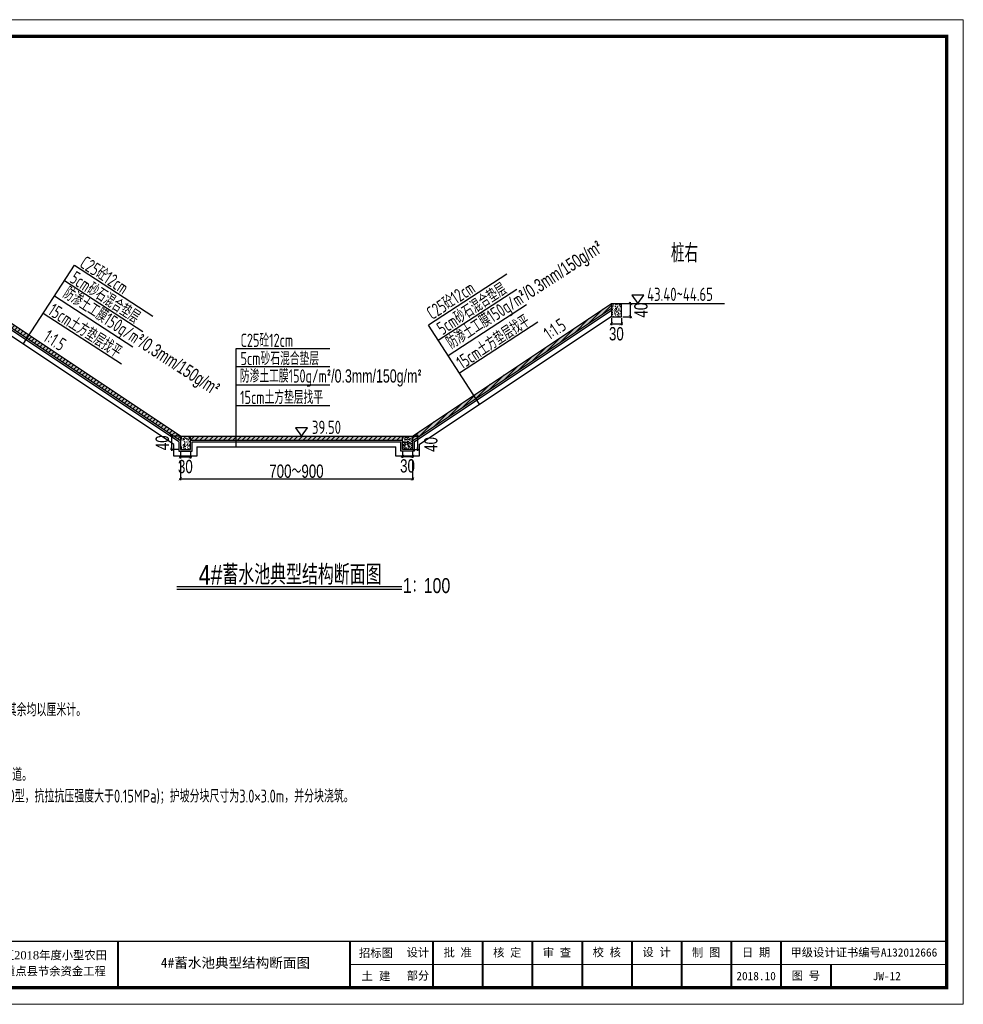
# Model space of a CAD drawing. Extents: x 195980 to 4556207, y -3208917 to -20115.
# Tile 5 of 6: x 209934 to 212780, y -23085 to -20115. Entities that reach past the tile are written whole.
import ezdxf
from ezdxf.enums import TextEntityAlignment as Align

# ---------------------------------------------------------------- set-up
doc = ezdxf.new("R2010")
doc.units = 0
doc.header["$MEASUREMENT"] = 0
doc.layers.get('0').update_dxf_attribs({"linetype": 'CONTINUOUS'})
doc.layers.get('DEFPOINTS').update_dxf_attribs({"linetype": 'CONTINUOUS'})
for name, color, linetype, lineweight in [('1', 7, 'CONTINUOUS', 40), ('标注', 7, 'CONTINUOUS', 18), ('细实线', 7, 'CONTINUOUS', 25)]:
    doc.layers.add(name, color=color, linetype=linetype, lineweight=lineweight)
for name, color, linetype in [('文字', 7, 'CONTINUOUS'), ('河道断面', 7, 'CONTINUOUS'), ('设计河道断面', 1, 'CONTINUOUS')]:
    doc.layers.add(name, color=color, linetype=linetype)
doc.styles.add('HZTXT', font='hztxt_e.shx', dxfattribs={"width": 0.75, "bigfont": 'hztxt.shx'})
doc.styles.add('LYJFS', font='times.ttf', dxfattribs={"width": 0.7})
doc.styles.add('宋体', font='txt', dxfattribs={"width": 0.8, "height": 3.5})
doc.styles.add('样式 1', font='tssdeng.shx', dxfattribs={"width": 0.73, "bigfont": 'hztxt.shx'})
doc.dimstyles.new('副本 STANDARD', dxfattribs={"dimscale": 0, "dimtxt": 40, "dimasz": 10, "dimexe": 4, "dimexo": 4, "dimgap": 3, "dimtad": 1, "dimdec": 0, "dimzin": 0, "dimdsep": 46, "dimtxsty": 'HZTXT', "dimblk1": 'ARCHTICK', "dimblk2": 'ARCHTICK', "dimsah": 1, "dimcen": -0.09, "dimdle": 4, "dimclrd": 7, "dimclre": 7, "dimclrt": 7, "dimadec": 0, "dimazin": 0, "dimtfac": 1, "dimtdec": 0, "dimtofl": 0, "dimtmove": 2, "dimatfit": 3, "dimldrblk": 'ARCHTICK', "dimfxl": 0, "dimtolj": 1, "dimtzin": 0, "dimarcsym": 0})

# ---------------------------------------------------------------- blocks, each defined once
blk = doc.blocks.new('_ARCHTICK')
at = {"color": 0, "linetype": 'ByBlock', "const_width": 0.15}
blk.add_lwpolyline([(-0.5, -0.5), (0.5, 0.5)], dxfattribs=at)
blk = doc.blocks.new('*D179')
at = {"color": 7, "lineweight": -2, "ltscale": 10, "transparency": 16777216}
for p, q in [((210418.4377229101, -21444.31519454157), (210418.4377229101, -21503.81519454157)), ((211118.4377229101, -21444.31519454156), (211118.4377229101, -21503.81519454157)), ((210414.4377229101, -21499.81519454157), (211122.4377229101, -21499.81519454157))]:
    blk.add_line(p, q, dxfattribs=at)
at = {"layer": 'DEFPOINTS', "color": 0, "ltscale": 10, "transparency": 16777216}
for p in [(210418.4377229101, -21440.31519454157), (211118.4377229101, -21440.31519454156), (211118.4377229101, -21499.81519454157)]:
    blk.add_point(p, dxfattribs=at)
at = {"color": 7, "lineweight": -2, "ltscale": 10, "transparency": 16777216, "xscale": 10, "yscale": 10, "zscale": 10, "rotation": 180}
blk.add_blockref('_ARCHTICK', (210418.4377229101, -21499.81519454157), dxfattribs=at)
at = {"color": 7, "lineweight": -2, "ltscale": 10, "transparency": 16777216, "xscale": 10, "yscale": 10, "zscale": 10}
blk.add_blockref('_ARCHTICK', (211118.4377229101, -21499.81519454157), dxfattribs=at)
at = {"color": 7, "ltscale": 10, "transparency": 16777216, "insert": (210768.4377229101, -21476.81519454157), "char_height": 40, "attachment_point": 5, "style": 'HZTXT'}
blk.add_mtext('\\A1;700～900', dxfattribs=at)
blk = doc.blocks.new('*D180')
at = {"layer": 'DEFPOINTS', "color": 0, "ltscale": 10, "transparency": 16777216}
for p in [(211115.4313487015, -21370.81519454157), (211134.4249744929, -21370.81519454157), (211115.4313487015, -21410.81519454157)]:
    blk.add_point(p, dxfattribs=at)
at = {"layer": '设计河道断面', "color": 7, "lineweight": -2, "ltscale": 10, "transparency": 16777216}
for p, q in [((211119.4313487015, -21370.81519454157), (211138.4249744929, -21370.81519454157)), ((211134.4249744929, -21414.81519454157), (211134.4249744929, -21366.81519454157)), ((211119.4313487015, -21410.81519454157), (211138.4249744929, -21410.81519454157))]:
    blk.add_line(p, q, dxfattribs=at)
at = {"layer": '设计河道断面', "color": 7, "lineweight": -2, "ltscale": 10, "transparency": 16777216, "xscale": 10, "yscale": 10, "zscale": 10}
for p, rotation in [((211134.4249744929, -21370.81519454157), 90), ((211134.4249744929, -21410.81519454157), 270)]:
    blk.add_blockref('_ARCHTICK', p, dxfattribs=dict(at, rotation=rotation))
at = {"layer": '设计河道断面', "color": 7, "ltscale": 10, "transparency": 16777216, "insert": (211173.995208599, -21395.81519454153), "char_height": 40, "attachment_point": 5, "rotation": 90, "style": 'HZTXT'}
blk.add_mtext('\\A1;40', dxfattribs=at)
blk = doc.blocks.new('*D181')
at = {"layer": 'DEFPOINTS', "color": 0, "ltscale": 10, "transparency": 16777216}
for p in [(211088.4377229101, -21410.81519454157), (211118.4377229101, -21410.81519454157), (211118.4377229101, -21431.81519454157)]:
    blk.add_point(p, dxfattribs=at)
at = {"layer": '设计河道断面', "color": 7, "lineweight": -2, "ltscale": 10, "transparency": 16777216}
for p, q in [((211084.4377229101, -21431.81519454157), (211122.4377229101, -21431.81519454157)), ((211088.4377229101, -21414.81519454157), (211088.4377229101, -21435.81519454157)), ((211118.4377229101, -21414.81519454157), (211118.4377229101, -21435.81519454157))]:
    blk.add_line(p, q, dxfattribs=at)
at = {"layer": '设计河道断面', "color": 7, "lineweight": -2, "ltscale": 10, "transparency": 16777216, "xscale": 10, "yscale": 10, "zscale": 10, "rotation": 180}
blk.add_blockref('_ARCHTICK', (211088.4377229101, -21431.81519454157), dxfattribs=at)
at = {"layer": '设计河道断面', "color": 7, "lineweight": -2, "ltscale": 10, "transparency": 16777216, "xscale": 10, "yscale": 10, "zscale": 10}
blk.add_blockref('_ARCHTICK', (211118.4377229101, -21431.81519454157), dxfattribs=at)
at = {"layer": '设计河道断面', "color": 7, "ltscale": 10, "transparency": 16777216, "insert": (211103.4377229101, -21460.81519454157), "char_height": 40, "attachment_point": 5, "style": 'HZTXT'}
blk.add_mtext('\\A1;30', dxfattribs=at)
blk = doc.blocks.new('*D182')
at = {"layer": 'DEFPOINTS', "color": 0, "ltscale": 10, "transparency": 16777216}
for p in [(210392.4456677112, -21370.81519454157), (210418.4377229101, -21370.81519454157), (210418.4377229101, -21410.81519454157)]:
    blk.add_point(p, dxfattribs=at)
at = {"layer": '设计河道断面', "color": 7, "lineweight": -2, "ltscale": 10, "transparency": 16777216}
for p, q in [((210414.4377229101, -21370.81519454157), (210388.4456677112, -21370.81519454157)), ((210392.4456677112, -21414.81519454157), (210392.4456677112, -21366.81519454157)), ((210414.4377229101, -21410.81519454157), (210388.4456677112, -21410.81519454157))]:
    blk.add_line(p, q, dxfattribs=at)
at = {"layer": '设计河道断面', "color": 7, "lineweight": -2, "ltscale": 10, "transparency": 16777216, "xscale": 10, "yscale": 10, "zscale": 10}
for p, rotation in [((210392.4456677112, -21370.81519454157), 90), ((210392.4456677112, -21410.81519454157), 270)]:
    blk.add_blockref('_ARCHTICK', p, dxfattribs=dict(at, rotation=rotation))
at = {"layer": '设计河道断面', "color": 7, "ltscale": 10, "transparency": 16777216, "insert": (210363.9456677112, -21390.81519454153), "char_height": 40, "attachment_point": 5, "rotation": 90, "style": 'HZTXT'}
blk.add_mtext('\\A1;40', dxfattribs=at)
blk = doc.blocks.new('*D183')
at = {"layer": 'DEFPOINTS', "color": 0, "ltscale": 10, "transparency": 16777216}
for p in [(210418.4377229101, -21411.81519454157), (210448.4377229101, -21411.81519454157), (210418.4377229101, -21433.81519454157)]:
    blk.add_point(p, dxfattribs=at)
at = {"layer": '设计河道断面', "color": 7, "lineweight": -2, "ltscale": 10, "transparency": 16777216}
for p, q in [((210452.4377229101, -21433.81519454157), (210414.4377229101, -21433.81519454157)), ((210418.4377229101, -21415.81519454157), (210418.4377229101, -21437.81519454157)), ((210448.4377229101, -21415.81519454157), (210448.4377229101, -21437.81519454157))]:
    blk.add_line(p, q, dxfattribs=at)
at = {"layer": '设计河道断面', "color": 7, "lineweight": -2, "ltscale": 10, "transparency": 16777216, "xscale": 10, "yscale": 10, "zscale": 10, "rotation": 180}
blk.add_blockref('_ARCHTICK', (210418.4377229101, -21433.81519454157), dxfattribs=at)
at = {"layer": '设计河道断面', "color": 7, "lineweight": -2, "ltscale": 10, "transparency": 16777216, "xscale": 10, "yscale": 10, "zscale": 10}
blk.add_blockref('_ARCHTICK', (210448.4377229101, -21433.81519454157), dxfattribs=at)
at = {"layer": '设计河道断面', "color": 7, "ltscale": 10, "transparency": 16777216, "insert": (210433.4377229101, -21462.81519454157), "char_height": 40, "attachment_point": 5, "style": 'HZTXT'}
blk.add_mtext('\\A1;30', dxfattribs=at)
blk = doc.blocks.new('A$C182C1963')
at = {"layer": '1'}
h = blk.add_hatch(color=0, dxfattribs=at)
h.dxf.hatch_style = 1
h.paths.add_polyline_path([(387.6635072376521, 120.0000167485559, 1), (290.8865942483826, 120.0000167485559, 1)])
h.paths.add_polyline_path([(386.0348662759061, 120.0000167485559, 1), (292.5152352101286, 120.0000167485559, 1)], flags=16)
edge = h.paths.add_edge_path(flags=0)
edge.add_arc((383.4861905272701, 131.3700275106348), 20.66422200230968, 138.9741968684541, 204.1180883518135)
edge.add_arc((398.8515110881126, 138.2490898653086), 37.49914329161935, 204.1180883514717, 226.3928939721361)
edge.add_arc((409.9479209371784, 225.2986845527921), 120.0340818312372, 240.992989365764, 252.0665643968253, ccw=False)
edge.add_arc((358.8031712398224, 51.31315303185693), 69.36886086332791, 95.84285117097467, 98.84278199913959)
edge.add_line((348.1395339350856, 119.8574868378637), (348.1395370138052, 119.8574873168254))
edge.add_line((348.1395370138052, 119.8574873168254), (351.6060651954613, 120.396784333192))
edge.add_arc((409.9479209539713, 225.2986845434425), 120.0340818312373, 240.9190991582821, 240.9547345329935)
edge.add_arc((369.4667676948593, -17.23118712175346), 138.7377217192, 95.21036804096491, 97.36945019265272, ccw=False)
edge.add_ellipse((339.2750507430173, 122.9239386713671), major_axis=(-17.73815560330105, 0), ratio=0.8776980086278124, start_angle=172.6538623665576, end_angle=176.9129867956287)
edge.add_arc((355.1986943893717, 19.61409827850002), 102.4870363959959, 88.99992913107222, 98.52267106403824)
edge.add_arc((351.2653972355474, 45.86135578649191), 75.94670193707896, 98.5226710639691, 116.8491074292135)
edge.add_line((316.9646466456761, 113.62093108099), (316.9646378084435, 113.6209266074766))
edge.add_line((316.9646378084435, 113.6209266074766), (316.9646411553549, 113.620928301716))
edge.add_line((316.9646411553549, 113.620928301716), (321.8454333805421, 116.0916477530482))
edge.add_ellipse((339.2750507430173, 122.9239386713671), major_axis=(-17.73815560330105, 0), ratio=0.8776980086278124, start_angle=176.9129867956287, end_angle=378.3747381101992)
edge.add_arc((268.6021805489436, 225.2986845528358), 120.0340818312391, 290.1465745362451, 296.64951941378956, ccw=False)
edge.add_line((309.9446732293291, 112.6089374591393), (309.9446861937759, 112.6089422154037))
edge.add_arc((299.2446172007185, 141.7747607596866), 31.06664526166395, 282.3877277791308, 290.1465811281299, ccw=False)
edge.add_arc((279.6985903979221, 138.2490898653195), 37.49914329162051, 314.3441213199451, 335.8819116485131)
edge.add_arc((295.0639109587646, 131.3700275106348), 20.66422200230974, 335.8819116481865, 401.0258031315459)
edge.add_line((310.6532903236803, 144.9339989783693), (327.6243230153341, 144.9339989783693))
edge.add_line((327.6243230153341, 144.9339989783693), (327.6243230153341, 150.8006447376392))
edge.add_line((327.6243230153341, 150.8006447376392), (350.9257784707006, 150.8006447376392))
edge.add_line((350.9257784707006, 150.8006447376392), (350.9257784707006, 144.9339989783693))
edge.add_line((350.9257784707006, 144.9339989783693), (367.8968111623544, 144.9339989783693))
h = blk.add_hatch(color=0, dxfattribs=at)
h.dxf.hatch_style = 1
edge = h.paths.add_edge_path()
edge.add_arc((358.0942437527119, 95.75134737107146), 14.61698591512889, 43.31770961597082, 70.37003522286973)
edge.add_arc((344.2981003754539, 57.07130054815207), 55.68375586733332, 70.37003522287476, 84.52854590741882)
edge.add_arc((338.4297766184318, -4.193492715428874), 117.2289597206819, 84.5285459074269, 95.17746754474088)
edge.add_arc((339.845647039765, 98.71857969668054), 18.31337926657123, 111.7965680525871, 130.9174013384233, ccw=False)
edge.add_arc((358.8031712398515, 51.31315303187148), 69.36886086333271, 98.84274785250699, 111.79656805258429, ccw=False)
edge.add_arc((369.4667676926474, -17.23118711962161), 138.73772171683, 95.21036804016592, 98.84274785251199, ccw=False)
edge.add_ellipse((339.2750507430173, 122.9239386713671), major_axis=(-17.73815560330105, 0), ratio=0.8776980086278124, start_angle=172.6538623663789, end_angle=176.9129867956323)
edge.add_arc((355.1986943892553, 19.61409827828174), 102.4870363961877, 88.99992913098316, 98.52267106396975)
edge.add_arc((351.2653972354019, 45.86135578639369), 75.94670193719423, 98.5226710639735, 116.8491039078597)
edge.add_arc((322.5213717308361, 102.6438816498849), 12.30336571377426, 116.8491039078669, 139.2900683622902)
edge.add_arc((314.6766120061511, 109.3938056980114), 1.954369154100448, 139.2900683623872, 263.050638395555)
edge.add_arc((316.5081079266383, 124.4199200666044), 17.0916902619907, 263.0506383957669, 272.136251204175)
edge.add_arc((328.184584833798, -188.6063797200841), 296.1523112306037, 88.46268833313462, 92.13625120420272, ccw=False)
edge.add_arc((334.7617713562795, 56.46727776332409), 50.99041171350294, 68.07113774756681, 88.46268833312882, ccw=False)
edge.add_arc((375.8583982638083, -109.1731708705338), 214.080615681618, 95.91294384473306, 98.79521578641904)
edge.add_arc((362.1855393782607, -20.80306901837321), 124.6590188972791, 98.79521578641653, 117.8496747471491)
edge.add_arc((947.1746181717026, -2284.932857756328), 2459.934265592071, 104.7703900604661, 105.15790668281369, ccw=False)
edge.add_line((320.0240243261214, 93.7135480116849), (311.988818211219, 90.45503037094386))
edge.add_arc((525.6005322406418, -881.2406919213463), 994.8982566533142, 100.90627282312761, 102.39834375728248, ccw=False)
edge.add_line((337.3628490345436, 95.68771677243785), (331.2568751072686, 93.80186679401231))
edge.add_arc((308.1631531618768, 379.7211254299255), 286.8503833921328, 274.6177604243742, 279.6944367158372)
edge.add_arc((348.7654448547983, 142.0489848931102), 45.73507388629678, 279.694436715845, 287.6119267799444)
edge.add_arc((357.6081272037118, 114.1934379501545), 16.50966496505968, 287.6119267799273, 311.5140981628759)
edge.add_arc((366.7270248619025, 103.8915080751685), 2.751610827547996, 311.5140981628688, 403.3177096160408)
edge = h.paths.add_edge_path()
edge.add_arc((383.4861905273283, 131.3700275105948), 20.66422200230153, 138.9741968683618, 204.1180883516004, ccw=False)
edge.add_line((367.8968111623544, 144.9339989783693), (350.9257784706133, 144.9339989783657))
edge.add_line((350.9257784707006, 144.9339989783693), (350.9257784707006, 150.8006447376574))
edge.add_line((350.9257784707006, 150.8006447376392), (327.6243230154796, 150.8006447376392))
edge.add_line((327.6243230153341, 150.8006447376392), (327.6243230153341, 144.9339989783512))
edge.add_line((327.6243230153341, 144.9339989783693), (310.653290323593, 144.933998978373))
edge.add_arc((295.0639109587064, 131.3700275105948), 20.66422200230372, -24.118088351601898, 41.0258031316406, ccw=False)
edge.add_arc((279.698590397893, 138.2490898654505), 37.49914329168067, 314.34412131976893, 335.8819116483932, ccw=False)
edge.add_arc((299.2446172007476, 141.7747607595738), 31.06664526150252, 282.3877277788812, 290.1465811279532)
edge.add_arc((268.602180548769, 225.2986845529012), 120.0340818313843, 290.1465811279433, 296.6495194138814)
edge.add_ellipse((339.2750507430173, 122.9239386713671), major_axis=(-17.73815560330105, 0), ratio=0.8776980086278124, start_angle=176.9129867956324, end_angle=378.37473811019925, ccw=False)
edge.add_ellipse((339.2750507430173, 122.9239386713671), major_axis=(-17.73815560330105, 0), ratio=0.8776980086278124, start_angle=172.653862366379, end_angle=176.9129867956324, ccw=False)
edge.add_ellipse((339.2750507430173, 122.9239386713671), major_axis=(-17.73815560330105, 0), ratio=0.8776980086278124, start_angle=161.6252618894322, end_angle=172.653862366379, ccw=False)
edge.add_arc((409.9479209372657, 225.2986845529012), 120.0340818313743, 243.3504805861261, 249.853418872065)
edge.add_arc((379.3054842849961, 141.7747607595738), 31.06664526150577, 249.8534188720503, 257.61227222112)
edge.add_arc((398.8515110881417, 138.2490898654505), 37.49914329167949, 204.1180883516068, 225.6558786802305, ccw=False)
at = {"layer": '1', "color": 0, "lineweight": 0}
for p, q in [((5.528389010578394e-05, 1.674855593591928e-05), (5.528389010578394e-05, 2970.000016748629)), ((5.528389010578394e-05, 2970.000016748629), (4200.00005528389, 2970.000016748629)), ((4200.00005528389, 2970.000016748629), (4200.00005528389, 1.674855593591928e-05)), ((4150.00005528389, 120.0000167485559), (2350.00005528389, 120.0000167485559)), ((4200.00005528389, 1.674855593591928e-05), (5.528389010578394e-05, 1.674855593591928e-05))]:
    blk.add_line(p, q, dxfattribs=at)
at = {"layer": '1', "color": 0}
for p, q in [((250.0000552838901, 2920.000016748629), (70.0000552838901, 2920.000016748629)), ((70.0000552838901, 2920.000016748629), (70.0000552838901, 2020.000016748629)), ((130.0000552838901, 2920.000016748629), (130.0000552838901, 2020.000016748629)), ((190.0000552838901, 2920.000016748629), (190.0000552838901, 2020.000016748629)), ((250.0000552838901, 2770.000016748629), (70.0000552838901, 2770.000016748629)), ((250.0000552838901, 2620.000016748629), (70.0000552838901, 2620.000016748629)), ((250.0000552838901, 2470.000016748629), (70.0000552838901, 2470.000016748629)), ((250.0000552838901, 2320.000016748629), (70.0000552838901, 2320.000016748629)), ((250.0000552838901, 2170.000016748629), (70.0000552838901, 2170.000016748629)), ((250.0000552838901, 2020.000016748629), (70.0000552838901, 2020.000016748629)), ((1200.00005528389, 190.0000167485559), (1200.00005528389, 50.00001674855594)), ((1650.00005528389, 190.0000167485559), (1650.00005528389, 50.00001674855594)), ((2350.00005528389, 190.0000167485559), (2350.00005528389, 50.00001674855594)), ((2600.00005528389, 190.0000167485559), (2600.00005528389, 50.00001674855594)), ((2750.00005528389, 190.0000167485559), (2750.00005528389, 50.00001674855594)), ((2900.00005528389, 190.0000167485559), (2900.00005528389, 50.00001674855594)), ((3050.00005528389, 190.0000167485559), (3050.00005528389, 50.00001674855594)), ((3200.00005528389, 190.0000167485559), (3200.00005528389, 50.00001674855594)), ((3350.00005528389, 190.0000167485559), (3350.00005528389, 50.00001674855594)), ((3500.00005528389, 190.0000167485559), (3500.00005528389, 50.00001674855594)), ((3650.00005528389, 190.0000167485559), (3650.00005528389, 50.00001674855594)), ((3800.00005528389, 120.0000167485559), (3800.00005528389, 50.00001674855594))]:
    blk.add_line(p, q, dxfattribs=at)
at = {"layer": '1', "color": 0, "lineweight": 0, "const_width": 10}
blk.add_lwpolyline([(250.0000552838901, 2920.000016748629), (4150.00005528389, 2920.000016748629), (4150.00005528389, 50.00001674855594), (250.0000552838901, 50.00001674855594)], close=True, dxfattribs=at)
at = {"layer": '1', "color": 0, "lineweight": 0, "const_width": 4}
blk.add_lwpolyline([(4150.00005528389, 190.0000167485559), (250.0000552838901, 190.0000167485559)], dxfattribs=at)
at = {"layer": '1', "color": 0}
for points in [[(322.4412734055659, 118.0161935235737, -0.02838203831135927), (309.9446861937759, 112.6089422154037, -0.03386732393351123), (305.9092243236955, 111.4314013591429, 0.09425397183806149), (313.9242542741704, 122.9262415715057, 0.2921547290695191), (310.6532903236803, 144.9339989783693), (327.6243230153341, 144.9339989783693), (327.6243230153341, 150.8006447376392), (350.9257784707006, 150.8006447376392), (350.9257784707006, 144.9339989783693), (367.8968111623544, 144.9339989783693, 0.29215472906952), (364.6258472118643, 122.9262415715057, 0.09425397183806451), (372.6408771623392, 111.4314013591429, -0.03386732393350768), (368.6054152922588, 112.6089422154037, -0.02838203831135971), (356.1088280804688, 118.0161935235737)], [(356.9874665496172, 122.0855231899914, 0.04157472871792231), (340.0100399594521, 120.9694010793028, 0.08013502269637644), (316.9646508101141, 113.6209331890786, 0.09823132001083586), (313.1951585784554, 110.668503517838, 0.599439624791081), (314.4401488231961, 107.4537943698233, 0.03966424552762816), (317.1452174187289, 107.3401083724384, -0.01603031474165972), (336.1297386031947, 107.4393363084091, -0.08921046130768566), (353.8044019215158, 103.7684437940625, 0.01257694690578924), (343.1247617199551, 102.3901034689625, 0.08333285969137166), (303.950656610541, 89.41747997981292, -0.001690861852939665), (320.0240243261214, 93.7135480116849), (311.9888182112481, 90.45503037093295, -0.006510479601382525), (337.3628490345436, 95.68771677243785), (331.2568751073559, 93.80186679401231, 0.02215480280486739), (356.4669417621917, 96.96701589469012, 0.03456031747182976), (362.6034284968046, 98.45761886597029, 0.1046726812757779), (368.5508043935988, 101.8311221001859, 0.4234638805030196), (368.72898887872, 105.7792321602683, 0.1185893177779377), (363.0047354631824, 109.5188216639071, 0.06185687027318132), (349.6075361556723, 112.5013515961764, 0.04649815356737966), (327.8509267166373, 112.5571686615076, -0.08362449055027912), (333.045665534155, 115.722700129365, -0.05658197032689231), (348.1395747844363, 119.8574931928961, -0.01585057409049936), (356.8676080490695, 120.9332678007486)]]:
    blk.add_lwpolyline(points, format="xyb", dxfattribs=at)
for radius in [48.38845649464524, 46.75981553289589]:
    blk.add_circle((339.2750507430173, 120.0000167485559), radius, dxfattribs=at)
blk.add_arc((358.8031712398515, 51.31315303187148), 69.36886086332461, 98.84274785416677, 111.7965680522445, dxfattribs=at)
for start_param, end_param in [(2.820892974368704, 6.603884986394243), (3.013378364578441, 3.087714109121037)]:
    blk.add_ellipse((339.2750507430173, 122.9239386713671), major_axis=(-17.73815560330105, 0), ratio=0.8776980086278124, start_param=start_param, end_param=end_param, dxfattribs=at)
at = {"layer": '1', "color": 0, "style": '宋体'}
for s, height, width, p in [('江苏省水利勘测设计研究院有限公司', 37.5, 0.9, (781.2732477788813, 137.5084757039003)), ('Jiangsu Surveying and Design Institute of Water Resources Co., Ltd.', 20, 0.8, (779.551968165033, 90.13405473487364))]:
    blk.add_text(s, height=height, dxfattribs=dict(at, width=width)).set_placement(p, align=Align.MIDDLE)
at = {"layer": '1', "color": 0, "style": 'LYJFS'}
for s, p in [('贾汪区2018年度小型农田', (1425.910401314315, 148.0961932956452)), ('招标图', (2428.33935543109, 155.0000167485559)), ('水利重点县节余资金工程', (1425.910401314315, 99.86125434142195)), ('土  建', (2428.33935543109, 85.00001674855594))]:
    blk.add_text(s, height=25, dxfattribs=at).set_placement(p, align=Align.MIDDLE_CENTER)
at = {"layer": '1', "color": 0, "char_height": 25, "rotation": 90, "style": '宋体'}
for s, insert, attachment_point in [('{\\W1;日 期}', (100.0000552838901, 2395.000016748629), 5), ('{\\W1;会签者}', (100.0000552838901, 2245.000016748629), 5), ('{\\W1;会签专业}', (100.0000552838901, 2095.000016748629), 5), ('{\\W1;江苏省水利勘测设计研究院有限公司\\P地址：扬州市吉安路209号吉安大厦1号楼  邮编：225127\\P电话：0514-87860116  传真：0514-87889101\\P声明：未经授权，不得翻印、传播或它用。}', (58.78850743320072, 62.98895180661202), 1)]:
    blk.add_mtext(s, dxfattribs=dict(at, insert=insert, attachment_point=attachment_point))
at = {"layer": '1', "color": 0, "char_height": 25, "attachment_point": 5, "style": '宋体'}
for s, insert in [('{\\W1;批 准}', (2675.00005528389, 155.0000167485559)), ('{\\W1;核 定}', (2824.37505528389, 154.7222389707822)), ('{\\W1;审 查}', (2974.30561083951, 154.7328794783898)), ('{\\W1;校 核}', (3124.6528330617, 155.4328323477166)), ('{\\W1;设 计}', (3274.72227750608, 155.9333224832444)), ('{\\W1;制 图}', (3424.16672195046, 154.7792583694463)), ('{\\W1;日 期}', (3575.00005528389, 155.0000167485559)), ('{\\W1;设计}', (2555.021591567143, 155.0000167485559)), ('{\\W1;甲级设计证书编号A132012666}', (3900.00005528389, 155.0000167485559)), ('{\\W1;图 号}', (3725.00005528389, 85.00001674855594)), ('{\\W1;部分}', (2555.021591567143, 85.00001674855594)), ('{\\W1;2018.10}', (3575.00005528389, 85.00001674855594))]:
    blk.add_mtext(s, dxfattribs=dict(at, insert=insert))
blk = doc.blocks.new('*D184')
at = {"layer": 'DEFPOINTS', "color": 0, "ltscale": 10, "transparency": 16777216}
for p in [(211718.43772291, -21010.81519454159), (211748.43772291, -21010.81519454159), (211748.43772291, -21031.81519454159)]:
    blk.add_point(p, dxfattribs=at)
at = {"layer": '设计河道断面', "color": 7, "lineweight": -2, "ltscale": 10, "transparency": 16777216}
for p, q in [((211718.43772291, -21014.81519454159), (211718.43772291, -21035.81519454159)), ((211748.43772291, -21014.81519454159), (211748.43772291, -21035.81519454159)), ((211714.43772291, -21031.81519454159), (211752.43772291, -21031.81519454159))]:
    blk.add_line(p, q, dxfattribs=at)
at = {"layer": '设计河道断面', "color": 7, "lineweight": -2, "ltscale": 10, "transparency": 16777216, "xscale": 10, "yscale": 10, "zscale": 10, "rotation": 180}
blk.add_blockref('_ARCHTICK', (211718.43772291, -21031.81519454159), dxfattribs=at)
at = {"layer": '设计河道断面', "color": 7, "lineweight": -2, "ltscale": 10, "transparency": 16777216, "xscale": 10, "yscale": 10, "zscale": 10}
blk.add_blockref('_ARCHTICK', (211748.43772291, -21031.81519454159), dxfattribs=at)
at = {"layer": '设计河道断面', "color": 7, "ltscale": 10, "transparency": 16777216, "insert": (211733.43772291, -21062.31519454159), "char_height": 40, "attachment_point": 5, "style": 'HZTXT'}
blk.add_mtext('\\A1;30', dxfattribs=at)
blk = doc.blocks.new('*D185')
at = {"layer": 'DEFPOINTS', "color": 0, "ltscale": 10, "transparency": 16777216}
for p in [(211748.43772291, -20970.81519454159), (211776.1080336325, -20970.81519454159), (211748.43772291, -21010.81519454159)]:
    blk.add_point(p, dxfattribs=at)
at = {"layer": '设计河道断面', "color": 7, "lineweight": -2, "ltscale": 10, "transparency": 16777216}
for p, q in [((211776.1080336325, -21014.81519454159), (211776.1080336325, -20966.81519454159)), ((211752.43772291, -20970.81519454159), (211780.1080336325, -20970.81519454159)), ((211752.43772291, -21010.81519454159), (211780.1080336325, -21010.81519454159))]:
    blk.add_line(p, q, dxfattribs=at)
at = {"layer": '设计河道断面', "color": 7, "lineweight": -2, "ltscale": 10, "transparency": 16777216, "xscale": 10, "yscale": 10, "zscale": 10}
for p, rotation in [((211776.1080336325, -20970.81519454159), 90), ((211776.1080336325, -21010.81519454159), 270)]:
    blk.add_blockref('_ARCHTICK', p, dxfattribs=dict(at, rotation=rotation))
at = {"layer": '设计河道断面', "color": 7, "ltscale": 10, "transparency": 16777216, "insert": (211807.6964467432, -20990.81519454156), "char_height": 40, "attachment_point": 5, "rotation": 90, "style": 'HZTXT'}
blk.add_mtext('\\A1;40', dxfattribs=at)

msp = doc.modelspace()

# ---------------------------------------------------------------- hatches: boundary and pattern name
at = {"ltscale": 10}
h = msp.add_hatch(dxfattribs=at)
h.set_pattern_fill('AR-CONC', color=256, scale=2)
h.set_pattern_definition([(49.99999999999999, (0, 0), (14.34520365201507, -1.255042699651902), [1.5, -16.5]), (355, (0, 0), (-2.77502667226, 15.04384267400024), [1.2, -13.2]), (100.4514, (1.1954336, -0.1045868), (11.57018763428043, 13.78879084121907), [1.2748038, -14.02284224]), (46.18420000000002, (0, 4), (21.34482097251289, -3.310380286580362), [2.25, -24.75]), (96.6356, (1.7787349, 3.72413386), (18.69325411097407, 19.48235741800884), [1.91220576, -21.03426]), (351.1842, (0, 4), (18.69323890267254, 19.48237201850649), [1.8, -19.8]), (21, (2, 3), (11.93814104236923, -8.052377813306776), [1.5, -16.5]), (326.0000000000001, (2, 3), (4.866306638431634, 14.50300090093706), [1.2, -13.2]), (71.4514, (2.99484466, 2.32896788), (16.8044525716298, 6.450609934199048), [1.2748038, -14.02284224]), (37.50000000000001, (0, 0), (0.2431971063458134, 6.65787707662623), [0, -13.04, 0, -13.4, 0, -13.25]), (7.499999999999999, (0, 0), (5.261390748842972, 7.888234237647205), [0, -7.64, 0, -12.74, 0, -5.05]), (327.5, (-4.46, 0), (10.67644872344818, -0.4510974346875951), [0, -5, 0, -15.6, 0, -20.7]), (317.5, (-6.46, 0), (11.66372338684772, 2.002099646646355), [0, -6.5, 0, -10.36, 0, -14.7])])
h.paths.add_polyline_path([(209961.5718646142, -21066.23795567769), (209955.0323211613, -21076.30046514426), (210418.4377229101, -21385.23739964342), (210418.4377229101, -21370.81519454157)])
h.paths.add_polyline_path([(209818.4377229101, -20970.81519454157), (209818.4377229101, -20985.2373996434), (209955.0323211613, -21076.30046514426), (209961.5718646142, -21066.23795567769)])
h.paths.add_polyline_path([(210587.0019596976, -21370.81519454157), (210448.4377229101, -21370.81519454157), (210448.4377229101, -21382.81519454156), (210587.0019596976, -21382.81519454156)])
h.paths.add_polyline_path([(211088.4377229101, -21370.81519454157), (210587.0019596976, -21370.81519454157), (210587.0019596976, -21382.81519454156), (211088.4377229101, -21382.81519454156)])
h.paths.add_polyline_path([(211310.1082046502, -21257.45707848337), (211303.5686611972, -21247.39456901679), (211118.4377229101, -21370.81519454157), (211118.4377229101, -21385.23739964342)])
h.paths.add_polyline_path([(211718.43772291, -20985.2373996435), (211718.43772291, -20970.81519454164), (211303.5686611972, -21247.39456901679), (211310.1082046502, -21257.45707848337)])
h = msp.add_hatch(dxfattribs=at)
h.set_pattern_fill('AR-CONC', color=256, scale=2)
h.set_pattern_definition([(49.99999999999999, (8859.419173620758, -235.2110624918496), (14.34520365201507, -1.255042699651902), [1.5, -16.5]), (355, (8859.419173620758, -235.2110624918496), (-2.77502667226, 15.04384267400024), [1.2, -13.2]), (100.4514, (8860.614607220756, -235.3156492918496), (11.57018763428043, 13.78879084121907), [1.274803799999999, -14.02284223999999]), (46.18420000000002, (8859.419173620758, -231.2110624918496), (21.34482097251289, -3.310380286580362), [2.249999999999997, -24.74999999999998]), (96.6356, (8861.197908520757, -231.4869286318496), (18.69325411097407, 19.48235741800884), [1.91220576, -21.03426]), (351.1842, (8859.419173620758, -231.2110624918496), (18.69323890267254, 19.48237201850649), [1.8, -19.8]), (21, (8861.419173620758, -232.2110624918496), (11.93814104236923, -8.052377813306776), [1.5, -16.5]), (326.0000000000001, (8861.419173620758, -232.2110624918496), (4.866306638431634, 14.50300090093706), [1.2, -13.2]), (71.4514, (8862.41401828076, -232.8820946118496), (16.8044525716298, 6.450609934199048), [1.2748038, -14.02284224]), (37.50000000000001, (8859.419173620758, -235.2110624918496), (0.2431971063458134, 6.65787707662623), [0, -13.04, 0, -13.4, 0, -13.25]), (7.499999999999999, (8859.419173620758, -235.2110624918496), (5.261390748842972, 7.888234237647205), [0, -7.64, 0, -12.74, 0, -5.05]), (327.5, (8854.959173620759, -235.2110624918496), (10.67644872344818, -0.451097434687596), [0, -5, 0, -15.6, 0, -20.7]), (317.5, (8852.959173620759, -235.2110624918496), (11.66372338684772, 2.002099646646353), [0, -6.5, 0, -10.36, 0, -14.7])])
h.paths.add_polyline_path([(211718.43772291, -20970.81519454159), (211718.43772291, -21010.81519454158), (211748.43772291, -21010.81519454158), (211748.43772291, -20970.81519454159)])
h = msp.add_hatch(dxfattribs=at)
h.set_pattern_fill('AR-CONC', color=256, scale=2)
h.set_pattern_definition([(49.99999999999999, (299.4377229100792, -8354.815194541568), (14.34520365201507, -1.255042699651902), [1.5, -16.5]), (355, (299.4377229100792, -8354.815194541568), (-2.77502667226, 15.04384267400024), [1.2, -13.2]), (100.45144446, (300.6331565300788, -8354.91978142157), (11.57017693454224, 13.78879981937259), [1.274803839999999, -14.02284223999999]), (46.18420000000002, (299.4377229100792, -8350.815194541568), (21.34482661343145, -3.310385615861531), [2.249999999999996, -24.74999999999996]), (96.63563549, (301.2164578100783, -8351.091060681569), (18.69323891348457, 19.48237201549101), [1.91220684, -21.0342752]), (351.1841639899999, (299.4377229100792, -8350.815194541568), (18.69323890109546, 19.4823720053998), [1.8, -19.80000002]), (21, (301.4377229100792, -8351.815194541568), (11.93814104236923, -8.052377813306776), [1.5, -16.5]), (326.0000000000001, (301.4377229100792, -8351.815194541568), (4.866306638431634, 14.50300090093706), [1.2, -13.2]), (71.45144474, (302.4325679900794, -8352.486226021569), (16.80444753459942, 6.450623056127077), [1.2748038, -14.02284224]), (37.50000000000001, (299.4377229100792, -8354.815194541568), (0.2431971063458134, 6.65787707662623), [0, -13.04, 0, -13.4, 0, -13.25]), (7.499999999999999, (299.4377229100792, -8354.815194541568), (5.261390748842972, 7.888234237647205), [0, -7.64, 0, -12.74, 0, -5.05]), (327.5, (294.97772291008, -8354.815194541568), (10.67644872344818, -0.4510974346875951), [0, -5, 0, -15.6, 0, -20.7]), (317.5, (292.97772291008, -8354.815194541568), (11.66372338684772, 2.002099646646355), [0, -6.5, 0, -10.36, 0, -14.7])])
h.paths.add_polyline_path([(210418.4377229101, -21410.81519454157), (210448.4377229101, -21410.81519454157), (210448.4377229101, -21370.81519454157), (210418.4377229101, -21370.81519454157)])
h = msp.add_hatch(dxfattribs=at)
h.set_pattern_fill('AR-CONC', color=256, scale=2)
h.set_pattern_definition([(49.99999999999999, (199.4377229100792, -8354.815194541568), (14.34520365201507, -1.255042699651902), [1.5, -16.5]), (355, (199.4377229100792, -8354.815194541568), (-2.77502667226, 15.04384267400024), [1.2, -13.2]), (100.45144446, (200.6331565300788, -8354.91978142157), (11.57017693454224, 13.78879981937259), [1.274803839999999, -14.02284223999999]), (46.18420000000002, (199.4377229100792, -8350.815194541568), (21.34482661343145, -3.310385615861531), [2.249999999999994, -24.74999999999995]), (96.63563549, (201.2164578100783, -8351.091060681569), (18.69323891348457, 19.48237201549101), [1.91220684, -21.0342752]), (351.1841639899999, (199.4377229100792, -8350.815194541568), (18.69323890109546, 19.4823720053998), [1.8, -19.80000002]), (21, (201.4377229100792, -8351.815194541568), (11.93814104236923, -8.052377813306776), [1.5, -16.5]), (326.0000000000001, (201.4377229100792, -8351.815194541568), (4.866306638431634, 14.50300090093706), [1.2, -13.2]), (71.45144474, (202.4325679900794, -8352.486226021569), (16.80444753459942, 6.450623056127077), [1.2748038, -14.02284224]), (37.50000000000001, (199.4377229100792, -8354.815194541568), (0.2431971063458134, 6.65787707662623), [0, -13.04, 0, -13.4, 0, -13.25]), (7.499999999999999, (199.4377229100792, -8354.815194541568), (5.261390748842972, 7.888234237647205), [0, -7.64, 0, -12.74, 0, -5.05]), (327.5, (194.97772291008, -8354.815194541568), (10.67644872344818, -0.4510974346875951), [0, -5, 0, -15.6, 0, -20.7]), (317.5, (192.97772291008, -8354.815194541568), (11.66372338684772, 2.002099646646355), [0, -6.5, 0, -10.36, 0, -14.7])])
h.paths.add_polyline_path([(211088.4377229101, -21410.81519454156), (211118.4377229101, -21410.81519454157), (211118.4377229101, -21370.81519454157), (211088.4377229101, -21370.81519454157)])
at = {"layer": '设计河道断面', "ltscale": 10}
h = msp.add_hatch(dxfattribs=at)
h.set_pattern_fill('ANSI31', color=0, scale=80, style=0)
h.set_pattern_definition([(45, (0, 0), (-7.071067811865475, 7.071067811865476), [])])
h.paths.add_polyline_path([(209818.4377229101, -20970.81519454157), (209818.4377229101, -20985.2373996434), (209955.0323211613, -21076.30046514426), (209961.5718646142, -21066.23795567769)])
h.paths.add_polyline_path([(209961.5718646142, -21066.23795567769), (209955.0323211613, -21076.30046514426), (210418.4377229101, -21385.23739964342), (210418.4377229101, -21370.81519454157)])
h.paths.add_polyline_path([(210587.0019596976, -21370.81519454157), (210448.4377229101, -21370.81519454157), (210448.4377229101, -21382.81519454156), (210587.0019596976, -21382.81519454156)])
h.paths.add_polyline_path([(211088.4377229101, -21370.81519454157), (210587.0019596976, -21370.81519454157), (210587.0019596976, -21382.81519454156), (211088.4377229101, -21382.81519454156)])
h.paths.add_polyline_path([(211718.43772291, -20985.2373996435), (211718.43772291, -20970.81519454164), (211303.5686611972, -21247.39456901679), (211310.1082046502, -21257.45707848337)])
h.paths.add_polyline_path([(211310.1082046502, -21257.45707848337), (211303.5686611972, -21247.39456901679), (211118.4377229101, -21370.81519454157), (211118.4377229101, -21385.23739964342)])

# ---------------------------------------------------------------- linework, layer by layer
at = {"color": 1}
msp.add_line((210407.6013245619, -21823.9500857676), (211086.3117442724, -21823.9500857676), dxfattribs=at)
for points in [[(211798.4243828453, -20970.81519454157), (211816.3354967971, -20945.33479774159), (211780.5132688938, -20945.33479774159)], [(210783.7083296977, -21370.81519454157), (210801.6194436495, -21345.33479774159), (210765.7972157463, -21345.33479774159)]]:
    msp.add_lwpolyline(points, close=True)
at = {"layer": '河道断面'}
msp.add_line((210407.6013245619, -21832.12981593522), (211086.3117442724, -21832.12981593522), dxfattribs=at)
at = {"layer": '细实线', "lineweight": -3, "ltscale": 60}
for p, q in [((209944.1330820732, -21093.07131425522), (210098.7248715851, -20855.19823387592)), ((210098.7248715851, -20855.19823387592), (210335.1021634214, -21008.81792252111)), ((210068.7540167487, -20901.31491047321), (210305.1313085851, -21054.93459911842)), ((211402.7929460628, -20882.73515856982), (211166.4156542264, -21036.35484721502)), ((211432.7638008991, -20928.85183516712), (211196.3865090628, -21082.47152381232)), ((210038.7831619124, -20947.43158707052), (210275.1604537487, -21101.05127571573)), ((211462.7346557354, -20974.96851176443), (211226.3573638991, -21128.58820040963)), ((210004.8823536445, -20999.59535149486), (210241.2596454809, -21153.21504014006)), ((211496.6354640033, -21027.13227618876), (211260.2581721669, -21180.75196483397)), ((211321.0074437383, -21274.22792759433), (211166.4156542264, -21036.35484721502)), ((210587.0019596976, -21402.81519454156), (210587.0019596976, -21106.12130360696)), ((210587.0019596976, -21106.12130360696), (210868.9119326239, -21106.12130360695)), ((210587.0019596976, -21161.12130360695), (210868.9119326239, -21161.12130360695)), ((210587.0019596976, -21216.12130360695), (210868.9119326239, -21216.12130360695)), ((210587.0019596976, -21278.33322465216), (210868.9119326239, -21278.33322465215))]:
    msp.add_line(p, q, dxfattribs=at)
at = {"layer": '设计河道断面', "ltscale": 10}
for p, q in [((210418.4377229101, -21370.81519454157), (209818.4377229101, -20970.81519454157)), ((211118.4377229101, -21370.81519454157), (211718.4377229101, -20970.81519454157)), ((211718.4377229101, -20970.81519454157), (212059.0882737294, -20970.81519454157)), ((211718.43772291, -20970.81519454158), (211718.43772291, -21010.81519454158)), ((211718.43772291, -20970.81519454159), (211748.43772291, -20970.81519454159)), ((211748.43772291, -21010.81519454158), (211748.43772291, -20970.81519454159)), ((211718.43772291, -21010.81519454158), (211748.43772291, -21010.81519454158)), ((210418.4377229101, -21370.81519454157), (211118.4377229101, -21370.81519454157)), ((210418.4377229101, -21370.81519454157), (210418.4377229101, -21410.81519454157)), ((210448.4377229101, -21410.81519454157), (210448.4377229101, -21370.81519454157)), ((211088.4377229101, -21410.81519454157), (211088.4377229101, -21370.81519454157)), ((211118.4377229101, -21370.81519454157), (211118.4377229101, -21410.81519454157)), ((210418.4377229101, -21410.81519454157), (210448.4377229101, -21410.81519454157)), ((211118.4377229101, -21410.81519454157), (211088.4377229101, -21410.81519454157))]:
    msp.add_line(p, q, dxfattribs=at)
at = {"layer": '设计河道断面', "color": 0, "ltscale": 10}
for p, q in [((210418.4377229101, -21385.23739964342), (209818.4377229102, -20985.2373996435)), ((210413.4377229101, -21387.91331843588), (209818.4377229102, -20991.24665176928)), ((211118.4377229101, -21385.23739964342), (211718.43772291, -20985.2373996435)), ((211123.4377229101, -21387.91331843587), (211718.43772291, -20991.24665176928)), ((210398.4377229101, -21395.94107481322), (209818.4377229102, -21009.27440814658)), ((211138.4377229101, -21395.94107481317), (211718.43772291, -21009.27440814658)), ((210448.4377229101, -21382.81519454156), (211088.4377229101, -21382.81519454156)), ((210398.43772291, -21430.81519454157), (210398.4377229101, -21395.94107481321)), ((210413.4377229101, -21387.91331843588), (210413.4377229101, -21415.81519454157)), ((210453.4377229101, -21387.81519454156), (211083.4377229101, -21387.81519454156)), ((210453.4377229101, -21415.81519454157), (210453.4377229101, -21387.81519454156)), ((210468.4377229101, -21402.81519454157), (211068.4377229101, -21402.81519454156)), ((210468.4377229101, -21402.81519454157), (210468.4377229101, -21430.81519454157)), ((211068.43772291, -21430.81519454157), (211068.4377229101, -21402.81519454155)), ((211083.4377229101, -21415.81519454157), (211083.4377229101, -21387.81519454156)), ((211123.4377229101, -21387.91331843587), (211123.4377229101, -21415.81519454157)), ((211138.4377229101, -21395.94107481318), (211138.4377229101, -21430.81519454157)), ((210468.4377229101, -21430.81519454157), (210398.4377229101, -21430.81519454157)), ((210413.4377229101, -21415.81519454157), (210453.4377229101, -21415.81519454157)), ((211138.4377229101, -21430.81519454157), (211068.4377229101, -21430.81519454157)), ((211123.4377229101, -21415.81519454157), (211083.4377229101, -21415.81519454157))]:
    msp.add_line(p, q, dxfattribs=at)

# ---------------------------------------------------------------- block references
at = {"layer": '1', "color": 0}
msp.add_blockref('A$C182C1963', (208579.8878091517, -23084.66391544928), dxfattribs=at)

# ---------------------------------------------------------------- texts
for s, height, style, width, p in [('桩右', 56, '样式 1', 0.73, (211897.97964814, -20846.69528975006)), ('43.40~44.65', 40, '样式 1', 0.73, (211826.2580717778, -20963.01072790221)), ('39.50', 40, '样式 1', 0.73, (210815.2083296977, -21364.20178784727)), ('4#蓄水池典型结构断面图', 60, 'HZTXT', 0.8, (210473.8118775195, -21819.07682250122))]:
    msp.add_text(s, height=height, dxfattribs=dict(style=style, width=width)).set_placement(p)
at = {"style": '样式 1', "width": 0.73}
for rotation, p in [(33.33909140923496, (211531.4671693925, -21082.5489232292)), (327.80310940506, (210001.3230458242, -21081.35543380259))]:
    msp.add_text('1:1.5', height=39.99999999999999, rotation=rotation, dxfattribs=at).set_placement(p)
at = {"layer": '1', "color": 0, "style": '宋体'}
for s, height, p in [('4#蓄水池典型结构断面图', 30, (210359.2230375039, -22974.4055980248)), ('JW-12', 25, (212506.4326261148, -23011.89127200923))]:
    msp.add_text(s, height=height, dxfattribs=at).set_placement(p)
at = {"layer": '文字', "style": 'HZTXT', "width": 0.8}
msp.add_text('1：100', height=45, dxfattribs=at).set_placement((211089.4208354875, -21844.17854216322))
at = {"layer": '文字', "insert": (209239.9343878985, -22111.55834622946), "char_height": 39.05556480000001, "width": 1859.425638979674, "attachment_point": 1, "style": '样式 1'}
msp.add_mtext('说明：\\P1.图中尺寸单位高程(1985国家高程基准)以米计，其余均以厘米计。\\P2.混凝土强度等级为C25，面层设钢筋网。\\P3.蓄水池开挖完成后，采用15cm粘性土回填找平。\\P4.护坡设C25砼横格埂40*30=深*宽，间距30m一道。\\P5.护坡分缝缝宽1cm，采取聚乙烯泡沫板填塞(L500型，抗拉抗压强度大于0.15MPa)；护坡分块尺寸为3.0×3.0m，并分块浇筑。\\P{\\W0.7;\\C0;6.铺设土工膜规格为150g/m\\fISOCPEUR|b0|i0|c0|p34;²\\Fhztxt_e,hztxt|c134;/0.3mm/150g/m\\fISOCPEUR|b0|i0|c0|p34;²\\Fhztxt_e,hztxt|c134;。}', dxfattribs=at)
at = {"layer": '标注', "style": '样式 1', "width": 0.7}
for s, rotation, p in [('C25砼12cm', 326.9804865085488, (210111.9157092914, -20858.55905583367)), ('5cm砂石混合垫层', 326.9804865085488, (210081.9448544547, -20904.67573243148)), ('5cm砂石混合垫层', 33.01951349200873, (211209.0035841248, -21067.29603196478)), ('C25砼12cm', 33.01951349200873, (211178.1723896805, -21021.11957995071)), ('15cm土方垫层找平', 33.01951349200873, (211268.0543116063, -21170.47352021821)), ('15cm土方垫层找平', 326.9804865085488, (210015.8139196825, -21001.48789108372))]:
    msp.add_text(s, height=39.99999999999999, rotation=rotation, dxfattribs=at).set_placement(p)
for s, p in [('C25砼12cm', (210599.8936743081, -21101.75129010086)), ('5cm砂石混合垫层', (210599.8936743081, -21156.75129010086)), ('15cm土方垫层找平', (210598.6118392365, -21273.96321114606))]:
    msp.add_text(s, height=40, dxfattribs=at).set_placement(p)
at = {"layer": '标注', "char_height": 39.99999999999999, "width": 1707.566069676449, "attachment_point": 1, "style": '样式 1'}
for insert, rotation in [((211215.1126065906, -21076.81122627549), 33.01951349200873), ((210082.1510853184, -20916.90576842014), 326.9804865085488)]:
    msp.add_mtext('{\\W0.7;\\C0;防渗土工膜150g/m\\fISOCPEUR|b0|i0|c0|p34;²\\Fhztxt_e,hztxt|c134;/0.3mm/150g/m\\fISOCPEUR|b0|i0|c0|p34;²}', dxfattribs=dict(at, insert=insert, rotation=rotation))
at = {"layer": '标注', "insert": (210597.8632650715, -21169.3231094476), "char_height": 40, "width": 1707.566069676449, "attachment_point": 1, "style": '样式 1'}
msp.add_mtext('{\\W0.7;\\C0;防渗土工膜150g/m\\fISOCPEUR|b0|i0|c0|p34;²\\Fhztxt_e,hztxt|c134;/0.3mm/150g/m\\fISOCPEUR|b0|i0|c0|p34;²}', dxfattribs=at)

# ---------------------------------------------------------------- dimensions: what is measured, and where the dimension line sits
at = {"ltscale": 10}
dim = msp.add_linear_dim(base=(211118.4377229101, -21499.81519454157), p1=(210418.4377229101, -21440.31519454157), p2=(211118.4377229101, -21440.31519454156), text='700～900', dimstyle='副本 STANDARD', override={"dimscale": 1}, dxfattribs=at)
dim.commit()
dim.dimension.update_dxf_attribs({"geometry": '*D179', "text_midpoint": (210768.4377229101, -21476.81519454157)})
at = {"layer": '设计河道断面', "ltscale": 10}
for base, p1, p2, angle, picture, middle in [((211776.1080336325, -20970.81519454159), (211748.43772291, -21010.81519454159), (211748.43772291, -20970.81519454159), 90, '*D185', (211807.6964467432, -20990.81519454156)), ((211134.4249744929, -21370.81519454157), (211115.4313487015, -21410.81519454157), (211115.4313487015, -21370.81519454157), 90, '*D180', (211173.995208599, -21395.81519454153)), ((210418.4377229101, -21433.81519454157), (210448.4377229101, -21411.81519454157), (210418.4377229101, -21411.81519454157), 180, '*D183', (210433.4377229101, -21462.81519454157))]:
    dim = msp.add_linear_dim(base=base, p1=p1, p2=p2, angle=angle, dimstyle='副本 STANDARD', override={"dimscale": 1}, dxfattribs=at)
    dim.commit()
    dim.dimension.update_dxf_attribs({"geometry": picture, "text_midpoint": middle, "dimtype": 160})
for base, p1, p2, picture, middle in [((211748.43772291, -21031.81519454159), (211718.43772291, -21010.81519454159), (211748.43772291, -21010.81519454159), '*D184', (211733.43772291, -21062.31519454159)), ((211118.4377229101, -21431.81519454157), (211088.4377229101, -21410.81519454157), (211118.4377229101, -21410.81519454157), '*D181', (211103.4377229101, -21460.81519454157))]:
    dim = msp.add_linear_dim(base=base, p1=p1, p2=p2, dimstyle='副本 STANDARD', override={"dimscale": 1}, dxfattribs=at)
    dim.commit()
    dim.dimension.update_dxf_attribs({"geometry": picture, "text_midpoint": middle, "dimtype": 160})
dim = msp.add_linear_dim(base=(210392.4456677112, -21370.81519454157), p1=(210418.4377229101, -21410.81519454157), p2=(210418.4377229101, -21370.81519454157), angle=90, dimstyle='副本 STANDARD', override={"dimscale": 1}, dxfattribs=at)
dim.commit()
dim.dimension.update_dxf_attribs({"geometry": '*D182', "text_midpoint": (210363.9456677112, -21390.81519454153)})

doc.saveas('drawing.dxf')
